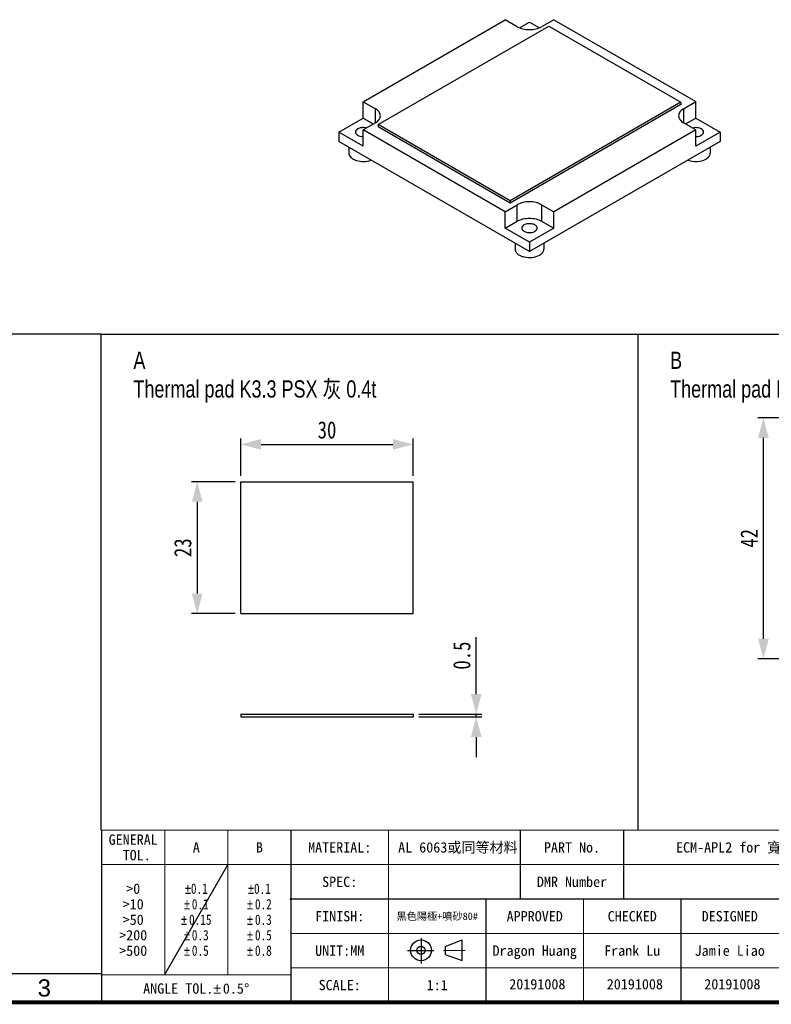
# Model space of a CAD drawing. Header units: millimetres. Extents: x 0 to 462, y 0 to 339.
# Tile 2 of 197: x 224 to 355, y 21 to 192. Entities that reach past the tile are written whole.
import ezdxf

# ---------------------------------------------------------------- set-up
doc = ezdxf.new("R2010")
doc.units = ezdxf.units.MM
doc.header["$LTSCALE"] = 23.1
doc.header["$PDMODE"] = 3
doc.header["$PDSIZE"] = 0.3125
doc.layers.get('0').update_dxf_attribs({"linetype": 'CONTINUOUS'})
doc.layers.get('Defpoints').update_dxf_attribs({"linetype": 'CONTINUOUS'})
for name, color, linetype in [('D', 1, 'CONTINUOUS'), ('E195SDEPSKLU00R_DXF_FORMAT', 7, 'CONTINUOUS'), ('THERAMAL_PADDXF_CONTINUOUS_LINE', 7, 'CONTINUOUS'), ('鋁錠_DXF_CONTINUOUS_LINE', 7, 'CONTINUOUS')]:
    doc.layers.add(name, color=color, linetype=linetype)
doc.styles.get("Standard").update_dxf_attribs({"font": 'txt', "width": 0.8})
doc.styles.add('TEXTSTYLE_1', font='gdt', dxfattribs={"width": 0.8})
doc.styles.add('TEXTSTYLE_3', font='arial.ttf')
doc.styles.add('TEXTSTYLE_4', font='kaiu.ttf')
doc.dimstyles.new('DIM', dxfattribs={"dimtxt": 3, "dimasz": 3.5, "dimexe": 1, "dimexo": 1, "dimgap": 1, "dimtad": 1, "dimdsep": 46, "dimtxsty": 'Standard', "dimblk": '_FILLED', "dimcen": 5.346, "dimadec": 0, "dimazin": 3, "dimtp": 0.001, "dimtm": 0.001, "dimtfac": 1, "dimtmove": 0, "dimatfit": 3, "dimfxl": 0, "dimtolj": 1, "dimtzin": 0, "dimarcsym": 0})

# ---------------------------------------------------------------- blocks, each defined once
blk = doc.blocks.new('_FILLED')
at = {"color": 0, "linetype": 'ByBlock'}
blk.add_solid([(0, 0), (-1, 0.267), (-1, -0.267)], dxfattribs=at)
blk = doc.blocks.new('*D19')
at = {"layer": 'D', "color": 0, "lineweight": -2}
for p, q in [((361.69, 123.08), (352.58, 123.08)), ((353.58, 84.58), (353.58, 119.58)), ((361.69, 81.08), (352.58, 81.08))]:
    blk.add_line(p, q, dxfattribs=at)
at = {"layer": 'Defpoints', "color": 0}
for p in [(353.58, 123.08), (362.69, 123.08), (362.69, 81.08)]:
    blk.add_point(p, dxfattribs=at)
at = {"layer": 'D', "color": 0, "lineweight": -2, "xscale": 3.5, "yscale": 3.5, "zscale": 3.5}
for p, rotation in [((353.58, 123.08), 90), ((353.58, 81.08), 270)]:
    blk.add_blockref('_FILLED', p, dxfattribs=dict(at, rotation=rotation))
at = {"layer": 'D', "color": 0, "insert": (351.08, 102.08), "char_height": 3, "attachment_point": 5, "rotation": 90}
blk.add_mtext('\\A1;42', dxfattribs=at)
blk = doc.blocks.new('*D34')
at = {"layer": 'D', "color": 0, "lineweight": -2}
for p, q in [((303.51, 74.94), (303.51, 84.84)), ((293.5, 71.44), (304.51, 71.44)), ((293.5, 70.94), (304.51, 70.94)), ((303.51, 70.94), (303.51, 71.44)), ((303.51, 67.44), (303.51, 63.94))]:
    blk.add_line(p, q, dxfattribs=at)
at = {"layer": 'Defpoints', "color": 0}
for p in [(292.5, 71.44), (292.5, 70.94), (303.51, 71.44)]:
    blk.add_point(p, dxfattribs=at)
at = {"layer": 'D', "color": 0, "lineweight": -2, "xscale": 3.5, "yscale": 3.5, "zscale": 3.5}
for p, rotation in [((303.51, 71.44), 270), ((303.51, 70.94), 90)]:
    blk.add_blockref('_FILLED', p, dxfattribs=dict(at, rotation=rotation))
at = {"layer": 'D', "color": 0, "insert": (301.01, 81.64), "char_height": 3, "attachment_point": 5, "rotation": 90}
blk.add_mtext('\\A1;0.5', dxfattribs=at)
blk = doc.blocks.new('*D43')
at = {"layer": 'D', "color": 0, "lineweight": -2}
for p, q in [((262.5, 112.95), (262.5, 119.46)), ((266, 118.46), (289, 118.46)), ((292.5, 112.95), (292.5, 119.46))]:
    blk.add_line(p, q, dxfattribs=at)
at = {"layer": 'Defpoints', "color": 0}
for p in [(292.5, 118.46), (262.5, 111.95), (292.5, 111.95)]:
    blk.add_point(p, dxfattribs=at)
at = {"layer": 'D', "color": 0, "lineweight": -2, "xscale": 3.5, "yscale": 3.5, "zscale": 3.5, "rotation": 180}
blk.add_blockref('_FILLED', (262.5, 118.46), dxfattribs=at)
at = {"layer": 'D', "color": 0, "lineweight": -2, "xscale": 3.5, "yscale": 3.5, "zscale": 3.5}
blk.add_blockref('_FILLED', (292.5, 118.46), dxfattribs=at)
at = {"layer": 'D', "color": 0, "insert": (277.5, 120.96), "char_height": 3, "attachment_point": 5}
blk.add_mtext('\\A1;30', dxfattribs=at)
blk = doc.blocks.new('*D44')
at = {"layer": 'D', "color": 0, "lineweight": -2}
for p, q in [((261.5, 111.95), (253.87, 111.95)), ((254.87, 108.45), (254.87, 92.45)), ((261.5, 88.95), (253.87, 88.95))]:
    blk.add_line(p, q, dxfattribs=at)
at = {"layer": 'Defpoints', "color": 0}
for p in [(262.5, 111.95), (254.87, 88.95), (262.5, 88.95)]:
    blk.add_point(p, dxfattribs=at)
at = {"layer": 'D', "color": 0, "lineweight": -2, "xscale": 3.5, "yscale": 3.5, "zscale": 3.5}
for p, rotation in [((254.87, 111.95), 90), ((254.87, 88.95), 270)]:
    blk.add_blockref('_FILLED', p, dxfattribs=dict(at, rotation=rotation))
at = {"layer": 'D', "color": 0, "insert": (252.37, 100.45), "char_height": 3, "attachment_point": 5, "rotation": 90}
blk.add_mtext('\\A1;23', dxfattribs=at)

msp = doc.modelspace()

# ---------------------------------------------------------------- linework, layer by layer
at = {"layer": 'D', "color": 0}
for p, q in [((238.112, 137.669), (94.04, 137.669)), ((238.112, 51.212), (238.112, 137.669)), ((238.112, 137.669), (441.212, 137.669)), ((331.68, 137.669), (331.68, 51.212)), ((262.504, 88.952), (262.504, 111.952)), ((262.504, 111.952), (292.504, 111.952)), ((292.504, 88.952), (292.504, 111.952)), ((262.504, 88.952), (292.504, 88.952)), ((262.504, 71.442), (262.504, 70.942)), ((262.504, 71.442), (292.504, 71.442)), ((262.504, 70.942), (292.504, 70.942)), ((292.504, 71.442), (292.504, 70.942))]:
    msp.add_line(p, q, dxfattribs=at)
at = {"layer": 'E195SDEPSKLU00R_DXF_FORMAT', "color": 7, "linetype": 'Continuous'}
for p, q in [((260.212, 45.212), (249.178, 25.99)), ((271.368, 39.056), (271.056, 39.368)), ((271.368, 39.368), (271.056, 39.056)), ((293.906, 32.412), (293.91, 27.973)), ((298.123, 30.963), (301.082, 32.072)), ((298.123, 30.963), (298.126, 29.566)), ((301.09, 28.468), (301.082, 32.072)), ((291.54, 30.255), (296.144, 30.259)), ((297.835, 30.265), (301.566, 30.273)), ((298.126, 29.566), (301.09, 28.468)), ((238.368, 21.056), (238.056, 21.368)), ((238.368, 21.368), (238.056, 21.056)), ((271.368, 21.056), (271.056, 21.368)), ((271.368, 21.368), (271.056, 21.056))]:
    msp.add_line(p, q, dxfattribs=at)
at = {"layer": 'E195SDEPSKLU00R_DXF_FORMAT', "color": 2, "linetype": 'Continuous'}
for p, q in [((238.212, 36.212), (238.212, 21.212)), ((94.04, 26.212), (238.212, 26.212)), ((78.212, 21.212), (238.212, 21.212))]:
    msp.add_line(p, q, dxfattribs=at)
at = {"layer": 'E195SDEPSKLU00R_DXF_FORMAT', "color": 40, "linetype": 'Continuous', "const_width": 0.2}
for points in [[(238.112, 51.212), (271.312, 51.212)], [(238.212, 51.212), (238.212, 21.212)], [(249.212, 51.212), (249.212, 26.012)], [(260.212, 51.212), (260.212, 26.012)], [(271.112, 51.212), (373.312, 51.212)], [(271.212, 51.212), (271.212, 21.212)], [(271.212, 51.212), (271.212, 39.212)], [(288.212, 51.212), (288.212, 39.212)], [(311.212, 51.212), (311.212, 39.212)], [(329.212, 51.212), (329.212, 39.212)], [(238.212, 45.212), (271.212, 45.212)], [(271.212, 45.212), (373.212, 45.212)], [(271.112, 39.212), (373.312, 39.212)], [(271.112, 39.212), (373.312, 39.212)], [(271.212, 39.212), (271.212, 21.212)], [(288.212, 39.212), (288.212, 21.212)], [(305.212, 39.212), (305.212, 21.212)], [(322.212, 39.212), (322.212, 21.212)], [(339.212, 39.212), (339.212, 21.212)], [(271.212, 33.212), (373.212, 33.212)], [(238.212, 26.012), (271.212, 26.012)], [(271.212, 27.212), (373.212, 27.212)], [(238.112, 21.212), (271.312, 21.212)], [(271.112, 21.212), (373.312, 21.212)]]:
    msp.add_lwpolyline(points, dxfattribs=at)
at = {"layer": 'E195SDEPSKLU00R_DXF_FORMAT', "color": 5, "linetype": 'Continuous', "const_width": 0.707}
msp.add_lwpolyline([(441.212, 21.212), (21.212, 21.212)], dxfattribs=at)
at = {"layer": 'E195SDEPSKLU00R_DXF_FORMAT', "color": 7, "linetype": 'Continuous'}
for radius in [1.809, 0.707]:
    msp.add_circle((293.891, 30.268), radius, dxfattribs=at)
at = {"layer": 'THERAMAL_PADDXF_CONTINUOUS_LINE', "color": 7, "linetype": 'Continuous'}
for p, q in [((286.424, 174.194), (316.193, 191.381)), ((316.193, 191.381), (339.174, 178.113)), ((339.174, 178.113), (309.405, 160.926)), ((339.174, 177.705), (309.405, 160.518)), ((339.174, 178.113), (339.174, 177.705)), ((309.405, 160.926), (286.424, 174.194)), ((286.424, 174.194), (286.424, 173.785)), ((309.405, 160.518), (286.424, 173.785)), ((309.405, 160.926), (309.405, 160.518))]:
    msp.add_line(p, q, dxfattribs=at)
at = {"layer": '鋁錠_DXF_CONTINUOUS_LINE', "color": 7, "linetype": 'Continuous'}
for p, q in [((283.808, 178.194), (308.556, 192.483)), ((310.678, 191.258), (308.556, 192.483)), ((317.042, 192.483), (314.92, 191.258)), ((317.042, 192.483), (341.79, 178.195)), ((311.066, 191.074), (312.799, 192.075)), ((312.799, 192.075), (314.532, 191.074)), ((283.808, 178.194), (285.929, 176.97)), ((283.808, 175.337), (283.808, 178.194)), ((285.929, 174.52), (285.929, 176.97)), ((339.669, 176.97), (341.79, 178.195)), ((339.669, 176.97), (339.669, 174.52)), ((341.79, 175.337), (341.79, 178.195)), ((279.565, 172.887), (283.808, 175.337)), ((283.808, 175.337), (285.575, 174.316)), ((340.023, 174.316), (341.79, 175.337)), ((341.79, 175.337), (346.033, 172.887)), ((285.929, 174.52), (283.808, 173.295)), ((341.79, 173.296), (339.669, 174.52)), ((283.808, 170.438), (279.565, 172.887)), ((279.565, 172.887), (279.565, 171.254)), ((308.556, 159.007), (283.808, 173.295)), ((283.808, 170.438), (283.808, 173.295)), ((341.79, 173.296), (317.042, 159.007)), ((341.79, 170.438), (341.79, 173.296)), ((346.033, 172.887), (341.79, 170.438)), ((346.033, 172.887), (346.033, 171.254)), ((312.799, 152.067), (279.565, 171.254)), ((281.308, 170.248), (281.308, 169.213)), ((346.033, 171.254), (312.799, 152.067)), ((344.29, 170.248), (344.29, 169.213)), ((308.556, 159.007), (310.678, 160.232)), ((310.678, 157.374), (310.678, 160.232)), ((314.92, 160.232), (317.042, 159.007)), ((314.92, 160.232), (314.92, 157.374)), ((308.556, 156.149), (308.556, 159.007)), ((317.042, 156.149), (317.042, 159.007)), ((308.556, 156.149), (310.678, 157.374)), ((314.92, 157.374), (317.042, 156.149)), ((312.799, 153.7), (308.556, 156.149)), ((317.042, 156.149), (312.799, 153.7)), ((310.299, 153.51), (310.299, 152.475)), ((312.799, 153.7), (312.799, 152.067)), ((315.299, 153.51), (315.299, 152.475))]:
    msp.add_line(p, q, dxfattribs=at)
for centre, radius, start, end in [((283.808, 171.364), 2.303, 81.11544, 92.71751), ((283.84, 171.579), 2.085, 76.30029, 81.06373)]:
    msp.add_arc(centre, radius, start, end, dxfattribs=at)
for points, knots in [([(310.678, 191.258), (310.979, 191.084), (311.679, 190.831), (312.799, 190.709), (313.919, 190.831), (314.619, 191.084), (314.92, 191.258)], [0, 0, 0, 0, 0.2372186, 0.5000005, 0.7627822, 1, 1, 1, 1]), ([(286.808, 175.745), (286.808, 175.979), (286.603, 176.5), (286.177, 176.826), (285.929, 176.97)], [0, 0, 0, 0, 0.4492476, 1, 1, 1, 1]), ([(339.669, 176.97), (339.421, 176.827), (338.995, 176.5), (338.79, 175.979), (338.79, 175.745)], [0, 0, 0, 0, 0.5507517, 1, 1, 1, 1]), ([(285.929, 174.52), (286.177, 174.663), (286.603, 174.99), (286.808, 175.511), (286.808, 175.745)], [0, 0, 0, 0, 0.5507517, 1, 1, 1, 1]), ([(338.79, 175.745), (338.79, 175.511), (338.995, 174.99), (339.421, 174.664), (339.669, 174.52)], [0, 0, 0, 0, 0.4492476, 1, 1, 1, 1]), ([(282.853, 173.438), (282.741, 173.374), (282.55, 173.227), (282.458, 172.992), (282.458, 172.887)], [0, 0, 0, 0, 0.5508467, 1, 1, 1, 1]), ([(283.699, 173.664), (283.62, 173.66), (283.329, 173.632), (283.039, 173.546), (282.853, 173.438)], [0, 0, 0, 0, 0.2673789, 1, 1, 1, 1]), ([(343.14, 172.887), (343.14, 172.998), (343.036, 173.247), (342.689, 173.496), (342.219, 173.649), (341.865, 173.673), (341.681, 173.664)], [0, 0, 0, 0, 0.1849013, 0.4146805, 0.6940093, 1, 1, 1, 1]), ([(282.458, 172.887), (282.458, 172.782), (282.55, 172.547), (282.868, 172.302), (283.303, 172.144), (283.634, 172.108), (283.808, 172.108)], [0, 0, 0, 0, 0.1864794, 0.4151056, 0.6925972, 1, 1, 1, 1]), ([(341.79, 172.108), (341.878, 172.108), (342.206, 172.127), (342.536, 172.216), (342.745, 172.336)], [0, 0, 0, 0, 0.2671236, 1, 1, 1, 1]), ([(342.745, 172.336), (342.857, 172.401), (343.048, 172.548), (343.14, 172.782), (343.14, 172.887)], [0, 0, 0, 0, 0.5508467, 1, 1, 1, 1]), ([(281.308, 169.213), (281.308, 169.082), (281.378, 168.8), (281.663, 168.438), (282.09, 168.14), (282.84, 167.836), (283.91, 167.708), (284.78, 167.855), (285.181, 168.007)], [0, 0, 0, 0, 0.0869026, 0.1845644, 0.2983594, 0.4280593, 0.7162358, 1, 1, 1, 1]), ([(340.417, 168.007), (340.929, 167.813), (342.022, 167.68), (343.105, 167.931), (343.558, 168.192)], [0, 0, 0, 0, 0.5115812, 1, 1, 1, 1]), ([(343.558, 168.192), (343.765, 168.312), (344.12, 168.584), (344.29, 169.018), (344.29, 169.213)], [0, 0, 0, 0, 0.5508293, 1, 1, 1, 1]), ([(314.92, 160.232), (314.619, 160.406), (313.919, 160.659), (312.799, 160.781), (311.679, 160.659), (310.979, 160.406), (310.678, 160.232)], [0, 0, 0, 0, 0.2372186, 0.5000005, 0.7627822, 1, 1, 1, 1]), ([(310.678, 157.374), (310.979, 157.548), (311.679, 157.802), (312.799, 157.923), (313.919, 157.802), (314.619, 157.548), (314.92, 157.374)], [0, 0, 0, 0, 0.2372524, 0.4999996, 0.7627471, 1, 1, 1, 1]), ([(311.845, 156.7), (311.733, 156.636), (311.541, 156.489), (311.449, 156.254), (311.449, 156.149)], [0, 0, 0, 0, 0.5508467, 1, 1, 1, 1]), ([(314.149, 156.149), (314.149, 156.227), (314.102, 156.396), (313.918, 156.605), (313.647, 156.77), (313.184, 156.924), (312.553, 156.956), (312.053, 156.821), (311.845, 156.7)], [0, 0, 0, 0, 0.0871363, 0.1868486, 0.3045289, 0.4386659, 0.7300817, 1, 1, 1, 1]), ([(311.449, 156.149), (311.449, 156.071), (311.496, 155.903), (311.68, 155.694), (311.951, 155.529), (312.414, 155.375), (313.046, 155.342), (313.545, 155.478), (313.754, 155.598)], [0, 0, 0, 0, 0.0871363, 0.1868486, 0.3045289, 0.4386659, 0.7300817, 1, 1, 1, 1]), ([(313.754, 155.598), (313.865, 155.663), (314.057, 155.81), (314.149, 156.044), (314.149, 156.149)], [0, 0, 0, 0, 0.5508467, 1, 1, 1, 1]), ([(310.299, 152.475), (310.299, 152.331), (310.386, 152.019), (310.726, 151.632), (311.228, 151.326), (312.087, 151.04), (313.256, 150.981), (314.18, 151.231), (314.567, 151.454)], [0, 0, 0, 0, 0.0871461, 0.186859, 0.3045362, 0.4386771, 0.7301252, 1, 1, 1, 1]), ([(314.567, 151.454), (314.774, 151.574), (315.129, 151.846), (315.299, 152.28), (315.299, 152.475)], [0, 0, 0, 0, 0.5508293, 1, 1, 1, 1])]:
    msp.add_open_spline(points, degree=3, knots=knots, dxfattribs=at)
msp.add_open_spline([(341.681, 173.664), (341.54, 173.658), (341.398, 173.638), (341.26, 173.604)], degree=3, dxfattribs=at)

# ---------------------------------------------------------------- texts
at = {"layer": 'D', "color": 0, "char_height": 3, "attachment_point": 1}
for s, width, insert in [('{\\fPMingLiU|b0|i0|c136|p18;A\\PThermal pad K3.3 PSX 灰 0.4t}', 94.72283, (243.744, 134.618)), ('{\\fPMingLiU|b0|i0|c136|p18;B\\PThermal pad K11 XR-He 淺灰 0.5t}', 55.61002, (337.312, 134.618))]:
    msp.add_mtext_dynamic_manual_height_columns(s, width=width, gutter_width=1, heights=[0], dxfattribs=dict(at, insert=insert))
at = {"layer": 'E195SDEPSKLU00R_DXF_FORMAT', "color": 7, "linetype": 'Continuous', "attachment_point": 2, "line_spacing_factor": 0.9}
for s, insert, char_height, width, style in [('GENERAL\\P TOL.', (243.712, 50.462), 1.8, 8.93887, 'TEXTSTYLE_4'), ('A', (254.712, 49.112), 1.8, 1.27698, 'TEXTSTYLE_4'), ('B', (265.712, 49.112), 1.8, 1.27698, 'TEXTSTYLE_4'), ('MATERIAL:', (279.712, 49.112), 1.8, 11.49283, 'TEXTSTYLE_4'), (' AL 6063或同等材料', (299.712, 49.112), 1.8, 34.42755, 'TEXTSTYLE_4'), ('PART No.', (320.212, 49.112), 1.8, 10.21585, 'TEXTSTYLE_4'), ('ECM-APL2 for 寬溫鋁錠', (351.212, 49.112), 1.8, 44.3217, 'TEXTSTYLE_4'), ('SPEC:', (279.712, 43.112), 1.8, 6.38491, 'TEXTSTYLE_4'), ('DMR Number', (320.212, 43.112), 1.8, 15.32377, 'TEXTSTYLE_4'), ('>0\\P>10\\P>50\\P>200\\P>500', (243.712, 41.912), 1.8, 5.10792, 'TEXTSTYLE_4'), ('{\\Fgdt;`}\\Fkaiu.ttf;0.1\\P\\Fgdt;{\\Fgdt;`}\\Fkaiu.ttf;{\\Ftxt.shx;\\W0.166667;\\H1.800000; }0.1\\P\\Fgdt;{\\Fgdt;`}\\Fkaiu.ttf;{\\Ftxt.shx;\\W0.166667;\\H1.800000; }0.15\\P\\Fgdt;{\\Fgdt;`}\\Fkaiu.ttf;{\\Ftxt.shx;\\W0.166667;\\H1.800000; }0.3\\P\\Fgdt;{\\Fgdt;`}\\Fkaiu.ttf;{\\Ftxt.shx;\\W0.166667;\\H1.800000; }0.5', (254.712, 41.912), 1.8, 7.50792, 'TEXTSTYLE_1'), ('{\\Fgdt;`}\\Fkaiu.ttf;0.1\\P\\Fgdt;{\\Fgdt;`}\\Fkaiu.ttf;{\\Ftxt.shx;\\W0.166667;\\H1.800000; }0.2\\P\\Fgdt;{\\Fgdt;`}\\Fkaiu.ttf;{\\Ftxt.shx;\\W0.166667;\\H1.800000; }0.3\\P\\Fgdt;{\\Fgdt;`}\\Fkaiu.ttf;{\\Ftxt.shx;\\W0.166667;\\H1.800000; }0.5\\P\\Fgdt;{\\Fgdt;`}\\Fkaiu.ttf;{\\Ftxt.shx;\\W0.166667;\\H1.800000; }0.8', (265.712, 41.912), 1.8, 6.23094, 'TEXTSTYLE_1'), ('FINISH:', (279.712, 37.112), 1.8, 8.93887, 'TEXTSTYLE_4'), ('黑色陽極+噴砂80# ', (296.712, 36.862), 1.3, 23.47358, 'TEXTSTYLE_4'), ('APPROVED', (313.712, 37.112), 1.8, 10.21585, 'TEXTSTYLE_4'), ('CHECKED', (330.712, 37.112), 1.8, 8.93887, 'TEXTSTYLE_4'), ('DESIGNED', (347.712, 37.112), 1.8, 10.21585, 'TEXTSTYLE_4'), ('UNIT:MM', (279.712, 31.112), 1.8, 8.93887, 'TEXTSTYLE_4'), ('Frank Lu', (330.712, 31.112), 1.8, 10.21585, 'TEXTSTYLE_4'), ('3', (228.212, 25.212), 3, 2.33086, 'TEXTSTYLE_3'), ('ANGLE TOL.\\Fgdt;{\\Fgdt;`}\\Fkaiu.ttf;{\\Ftxt.shx;\\W0.166667;\\H1.800000; }0.5\\Fgdt;{\\Fgdt;~}', (254.712, 24.512), 1.8, 20.20075, 'TEXTSTYLE_4'), ('SCALE:', (279.712, 25.112), 1.8, 7.66189, 'TEXTSTYLE_4')]:
    msp.add_mtext(s, dxfattribs=dict(at, insert=insert, char_height=char_height, width=width, style=style))
at = {"layer": 'E195SDEPSKLU00R_DXF_FORMAT', "color": 2, "linetype": 'Continuous', "char_height": 1.8, "attachment_point": 2, "line_spacing_factor": 0.9, "style": 'TEXTSTYLE_4'}
for s, insert, width in [('Dragon Huang', (313.712, 31.112), 15.32377), ('Jamie Liao', (347.712, 31.112), 12.76981), ('1:1', (296.712, 25.112), 3.83094), (' 20191008', (313.556, 25.268), 11.49283), (' 20191008', (330.556, 25.268), 11.49283), (' 20191008', (347.556, 25.268), 11.49283)]:
    msp.add_mtext(s, dxfattribs=dict(at, insert=insert, width=width))

# ---------------------------------------------------------------- dimensions: what is measured, and where the dimension line sits
at = {"layer": 'D'}
dim = msp.add_linear_dim(base=(292.504, 118.464), p1=(262.504, 111.952), p2=(292.504, 111.952), dimstyle='DIM', dxfattribs=at)
dim.commit()
dim.dimension.update_dxf_attribs({"geometry": '*D43', "text_midpoint": (277.504, 120.964)})
for base, p1, p2, picture, middle in [((353.58, 123.078), (362.69, 81.078), (362.69, 123.078), '*D19', (351.08, 102.078)), ((254.867, 88.952), (262.504, 111.952), (262.504, 88.952), '*D44', (252.367, 100.452)), ((303.514, 71.442), (292.504, 70.942), (292.504, 71.442), '*D34', (301.014, 81.642))]:
    dim = msp.add_linear_dim(base=base, p1=p1, p2=p2, angle=90, dimstyle='DIM', dxfattribs=at)
    dim.commit()
    dim.dimension.update_dxf_attribs({"geometry": picture, "text_midpoint": middle})

doc.saveas('drawing.dxf')
